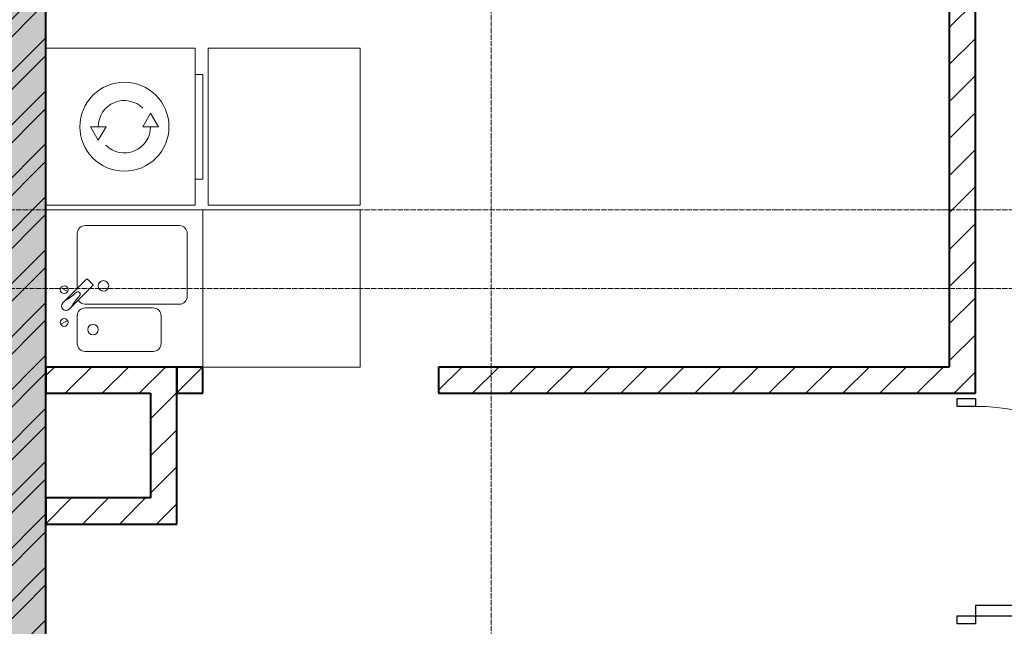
# Model space of a CAD drawing. Header units: millimetres. Extents: x 5617 to 143375, y 7718 to 186221.
# Tile 63 of 106: x 55006 to 58766, y 28410 to 30726. Entities that reach past the tile are written whole.
import ezdxf

# ---------------------------------------------------------------- set-up
doc = ezdxf.new("R2010")
doc.units = ezdxf.units.MM
doc.linetypes.add('ADSK_Линия сетки', pattern=[25, 20, -2.5, 0, -2.5])
doc.linetypes.add('Линия сетки', pattern=[25, 20, -2.5, 0, -2.5])
for name, color, linetype, lineweight in [('Двери', 7, 'Continuous', 18), ('Мебель', 7, 'Continuous', 18), ('Оси', 7, 'Continuous', 9), ('Сантехнические приборы', 7, 'Continuous', 18), ('Стены разрез', 7, 'Continuous', 40), ('Электрооборудование', 7, 'Continuous', 18)]:
    doc.layers.add(name, color=color, linetype=linetype, lineweight=lineweight)
pattern_1 = [(45, (0, 0), (-70.71068, 70.71068), [])]

# ---------------------------------------------------------------- blocks, each defined once
blk = doc.blocks.new('MR_Стиральная машина - Стиральная машина_600-V11-МКСС_К4_L08_28_500_')
at = {"layer": 'Электрооборудование', "color": 253, "true_color": 0xaaaaaa}
for p, q in [((-300, 0), (-300, -570)), ((300, -570), (300, 0)), ((0, -170), (-52, -200)), ((0, -230), (0, -170)), ((-52, -200), (0, -230)), ((0, -370), (0, -430)), ((52, -400), (0, -370)), ((0, -430), (52, -400)), ((-300, -570), (300, -570)), ((-200, -570), (-200, -600)), ((-200, -600), (200, -600)), ((200, -600), (200, -570))]:
    blk.add_line(p, q, dxfattribs=at)
for radius, start, end in [(170, 360, 180), (100, 315, 90), (100, 135, 270), (170, 180, 360)]:
    blk.add_arc((0, -300), radius, start, end, dxfattribs=at)
blk = doc.blocks.new('MR_Зона обслуживания - MR_Зона обслуживания-2638756-МКСС_К4_L08_28_500_')
at = {"layer": 'Мебель', "lineweight": 9}
for p, q in [((300, 0), (-300, 0)), ((-300, 0), (-300, -580)), ((300, -580), (300, 0)), ((-300, -580), (300, -580))]:
    blk.add_line(p, q, dxfattribs=at)
blk = doc.blocks.new('MR_Мойка - Кухонная мойка-V18-МКСС_К4_L08_28_500_')
at = {"layer": 'Сантехнические приборы', "color": 253, "true_color": 0xaaaaaa}
for p, q in [((300, -550), (300, 50)), ((-136.7, -6.7), (-122.6, -33.3)), ((-45.7, -24.2), (-55, -14.9)), ((35.5, -105.4), (-45.7, -24.2)), ((2.7, -6.7), (-11.4, -33.3)), ((-104, -70), (-210, -70)), ((-79, -39), (-69.8, -48.2)), ((-69.8, -48.2), (11.4, -129.4)), ((210, -70), (0.1, -70)), ((-240, -100), (-240, -360)), ((-74, -360), (-74, -100)), ((-60, -100), (-60, -460)), ((15.7, -129.4), (35.5, -109.6)), ((240, -460), (240, -100)), ((-210, -390), (-104, -390)), ((-30, -490), (210, -490)), ((-300, -550), (300, -550))]:
    blk.add_line(p, q, dxfattribs=at)
for centre, radius, start, end in [((-129.7, -20), 15, 360, 180), ((-129.7, -20), 15, 180, 360), ((-67, -26.9), 17, 45, 225), ((136.3, 77.5), 208.5, 209.1823, 223.4054), ((-4.3, -20), 15, 360, 180), ((-4.3, -20), 15, 180, 360), ((-210, -100), 30, 90, 180), ((-104, -100), 30, 360, 90), ((-171.5, -230.2), 208.5, 46.5946, 60.8177), ((-30, -100), 30, 118.5511, 180), ((-21.7, -72.3), 9.19, 225, 45), ((210, -100), 30, 360, 90), ((-157, -130), 20, 360, 180), ((33.3, -107.5), 3, 315, 45), ((33.3, -107.5), 3, 315, 45), ((-157, -130), 20, 180, 360), ((10, -170), 20, 360, 180), ((13.5, -127.3), 3, 225, 315), ((13.5, -127.3), 3, 225, 315), ((10, -170), 20, 180, 360), ((-210, -360), 30, 180, 270), ((-104, -360), 30, 270, 360), ((-30, -460), 30, 180, 270), ((210, -460), 30, 270, 360)]:
    blk.add_arc(centre, radius, start, end, dxfattribs=at)
blk = doc.blocks.new('MR_Зона обслуживания - MR_Зона обслуживания-2638748-МКСС_К4_L08_28_500_')
at = {"layer": 'Мебель', "lineweight": 9}
for p, q in [((300, 0), (-300, 0)), ((-300, 0), (-300, -600)), ((300, -600), (300, 0)), ((-300, -600), (300, -600))]:
    blk.add_line(p, q, dxfattribs=at)
blk = doc.blocks.new('A_DOR_Door - Вн_3_Одинарная_900x2100-3252882-МКСС_К4_L08_28_500_')
at = {"layer": 'Двери', "color": 253, "lineweight": 30, "true_color": 0xaaaaaa}
for p, q in [((-430, 20), (-400, 20)), ((-430, -50), (-430, 20)), ((-400, 20), (-400, -50)), ((400, -50), (400, 20)), ((400, 20), (430, 20)), ((430, 20), (430, -50)), ((-400, -50), (-430, -50)), ((-400, -50), (-400, -850)), ((-360, -50), (-400, -50)), ((-400, -50), (-400, -850)), ((-360, -850), (-360, -50)), ((430, -50), (400, -50)), ((-400, -850), (-360, -850))]:
    blk.add_line(p, q, dxfattribs=at)
at = {"layer": 'Двери', "color": 254, "lineweight": 9, "true_color": 0xd4d4d4}
blk.add_arc((-400, -50), 800, 270, 0, dxfattribs=at)
blk = doc.blocks.new('135_SLK_K4_AR_rvt-1-МКСС_К4_L08_28_500_')
at = {"layer": 'Стены разрез', "lineweight": 9, "true_color": 0xaaaaaa}
h = blk.add_hatch(dxfattribs=at)
h.set_pattern_fill('FP_1', color=253, style=0, pattern_type=2)
h.set_pattern_definition([(50, (0, 0), (218.62117, -19.1268), [22.86, -251.46]), (355, (0, 0), (-42.29187, 229.2684), [18.288, -201.168]), (100.451, (18.22, -1.6), (176.33107, 210.13963), [19.428, -213.708]), (46.184, (0, 60.96), (325.29495, -50.45164), [34.29, -377.19]), (96.636, (27.1, 56.76), (284.883, 296.91266), [29.142, -320.562]), (351.184, (0, 60.96), (284.8858, 296.9107), [27.432, -301.752]), (21, (30.48, 45.72), (181.93753, -122.71832), [22.86, -251.46]), (326, (30.48, 45.72), (74.16223, 221.0262), [18.288, -201.168]), (71.451, (45.64, 35.5), (256.10035, 98.30526), [19.428, -213.708]), (37.5, (0, 0), (3.70639, 101.465895), [3.353, -195.377, 3.353, -200.863, -201.93]), (37.5, (0, 0), (3.70639, 101.465895), [-402.946, 3.353, -198.577]), (7.5, (0, 0), (80.18358, 120.21653), [3.353, -113.081, 3.353, -190.805, -76.962]), (7.5, (0, 0), (80.18358, 120.21653), [-310.591, 3.353, -73.609]), (327.5, (-67.97, 0), (162.708646, -6.87497), [3.353, -72.847, 3.353, -234.391, -315.468]), (327.5, (-67.97, 0), (162.708646, -6.87497), [-313.944, 3.353, -312.115]), (317.5, (-98.45, 0), (177.75468, 30.51183), [3.353, -95.707, 3.353, -154.534, -224.028]), (317.5, (-98.45, 0), (177.75468, 30.51183), [-256.946, 3.353, -220.675])])
h.paths.add_polyline_path([(113450, 25850), (113449.8, 32900), (113250, 32900), (113250, 25850), (113449.8, 25850)])
h = blk.add_hatch(dxfattribs=at)
h.set_pattern_fill('FP_2', color=253, style=0, pattern_type=2)
h.set_pattern_definition([(45, (0, 0), (-101.02788, 101.02788), []), (45, (67.35, 0), (-101.02788, 101.02788), [])])
h.paths.add_polyline_path([(113450, 25850), (113449.8, 32900), (113250, 32900), (113250, 25850), (113449.8, 25850)])
h = blk.add_hatch(dxfattribs=at)
h.set_pattern_fill('FP_3', color=253, style=0, pattern_type=2)
h.set_pattern_definition(pattern_1)
h.paths.add_polyline_path([(117000, 29300), (117000, 32900), (116900, 32900), (116900, 29300)])
h = blk.add_hatch(dxfattribs=at)
h.set_pattern_fill('FP_3', color=253, style=0, pattern_type=2)
h.set_pattern_definition(pattern_1)
h.paths.add_polyline_path([(113950, 29300), (113950, 29400), (113450, 29400), (113450, 29300), (113850, 29300)])
h = blk.add_hatch(dxfattribs=at)
h.set_pattern_fill('FP_3', color=253, style=0, pattern_type=2)
h.set_pattern_definition(pattern_1)
h.paths.add_polyline_path([(116900, 29300), (116900, 29400), (114950, 29400), (114950, 29300), (115033.8, 29300)])
h.paths.add_polyline_path([(114050, 29300), (114050, 29400), (113950, 29400), (113950, 29300)])
h = blk.add_hatch(dxfattribs=at)
h.set_pattern_fill('FP_3', color=253, style=0, pattern_type=2)
h.set_pattern_definition(pattern_1)
h.paths.add_polyline_path([(113950, 28800), (113950, 29300), (113850, 29300), (113850, 28800)])
h = blk.add_hatch(dxfattribs=at)
h.set_pattern_fill('FP_3', color=253, style=0, pattern_type=2)
h.set_pattern_definition(pattern_1)
h.paths.add_polyline_path([(113850, 28800), (113850, 28900), (113450, 28900), (113450, 28800)])
at = {"layer": 'Стены разрез', "color": 253, "true_color": 0xaaaaaa}
for p, q in [((113450, 25850), (113450, 32900)), ((116900, 32900), (116900, 29400)), ((117000, 29300), (117000, 32900)), ((113950, 29400), (113450, 29400)), ((113450, 29400), (113450, 29300)), ((113950, 29300), (113950, 29400)), ((114050, 29400), (113950, 29400)), ((113950, 29400), (113950, 29300)), ((114050, 29300), (114050, 29400)), ((116900, 29400), (114950, 29400)), ((114950, 29400), (114950, 29300)), ((113450, 29300), (113850, 29300)), ((113850, 29300), (113850, 28900)), ((113950, 28800), (113950, 29300)), ((113950, 29300), (114050, 29300)), ((114950, 29300), (116900, 29300)), ((116900, 29300), (117000, 29300)), ((113850, 28900), (113450, 28900)), ((113450, 28900), (113450, 28800)), ((113450, 28800), (113850, 28800)), ((113850, 28800), (113950, 28800))]:
    blk.add_line(p, q, dxfattribs=at)
at = {"layer": 'Двери', "color": 253, "lineweight": 18, "true_color": 0xaaaaaa, "rotation": 90}
blk.add_blockref('A_DOR_Door - Вн_3_Одинарная_900x2100-3252882-МКСС_К4_L08_28_500_', (116950, 28850), dxfattribs=at)
at = {"layer": 'Мебель', "color": 253, "lineweight": 18, "true_color": 0xaaaaaa}
for name, p, rotation in [('MR_Зона обслуживания - MR_Зона обслуживания-2638756-МКСС_К4_L08_28_500_', (114070, 30317.8), 90.00000000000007), ('MR_Зона обслуживания - MR_Зона обслуживания-2638748-МКСС_К4_L08_28_500_', (114050, 29700), 89.99999999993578)]:
    blk.add_blockref(name, p, dxfattribs=dict(at, rotation=rotation))
at = {"layer": 'Сантехнические приборы', "color": 253, "lineweight": 18, "true_color": 0xaaaaaa, "rotation": 89.99999999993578}
blk.add_blockref('MR_Мойка - Кухонная мойка-V18-МКСС_К4_L08_28_500_', (113500, 29700), dxfattribs=at)
at = {"layer": 'Электрооборудование', "color": 253, "lineweight": 18, "true_color": 0xaaaaaa, "rotation": 90.00000000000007}
blk.add_blockref('MR_Стиральная машина - Стиральная машина_600-V11-МКСС_К4_L08_28_500_', (113450, 30317.8), dxfattribs=at)

msp = doc.modelspace()

# ---------------------------------------------------------------- linework, layer by layer
at = {"layer": 'Оси', "linetype": 'Линия сетки'}
msp.add_line((56806.2, 12025.7), (56806.2, 33150), dxfattribs=at)
at = {"layer": 'Оси', "linetype": 'ADSK_Линия сетки'}
for p, q in [((78406.2, 30000), (27414.7, 30000)), ((78406.2, 29700), (26144.7, 29700))]:
    msp.add_line(p, q, dxfattribs=at)

# ---------------------------------------------------------------- block references
at = {"lineweight": 5}
msp.add_blockref('135_SLK_K4_AR_rvt-1-МКСС_К4_L08_28_500_', (-58343.8, 0), dxfattribs=at)

doc.saveas('drawing.dxf')
